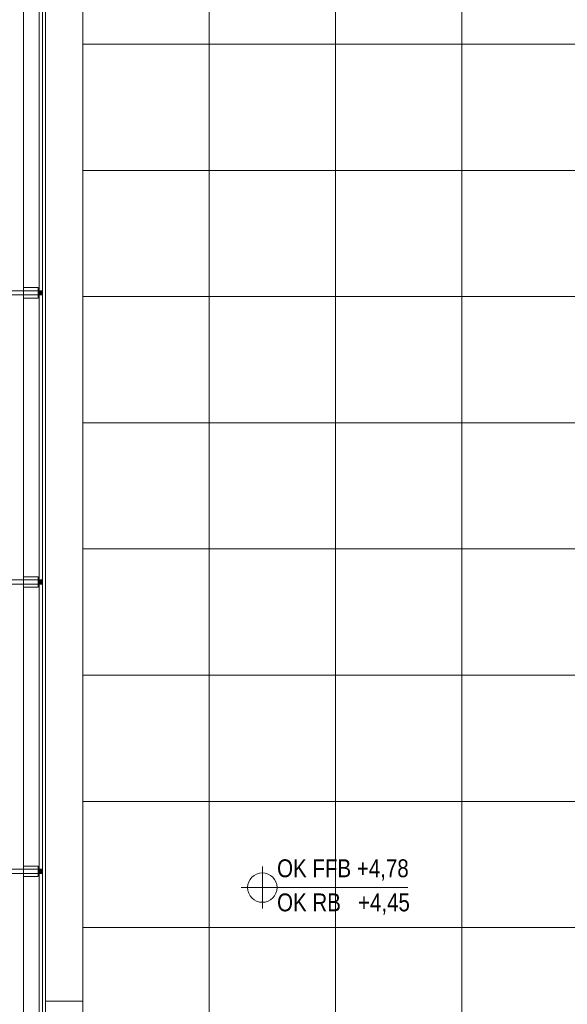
# Model space of a CAD drawing. Extents: x -620 to 300, y 62 to 1112.
# Tile 8 of 53: x -450 to -398, y 221 to 314. Entities that reach past the tile are written whole.
import ezdxf

# ---------------------------------------------------------------- set-up
doc = ezdxf.new("R2010")
doc.units = 0
doc.layers.get('0').update_dxf_attribs({"lineweight": 13})
for name, color, linetype, lineweight, true_color in [('30 -33 Aussenwände- 7 Fassade_ Elemente', 7, 'Continuous', 9, 0x00aacc), ('30 -36 Dächer- 3 Dachbeläge', 7, 'Continuous', 15, 0x9999ff), ('30 -36 Dächer- 4 Dachbekleidungen', 7, 'Continuous', 9, 0xccccff)]:
    doc.layers.add(name, color=color, linetype=linetype, lineweight=lineweight, true_color=true_color)
doc.layers.add('60- 61 allgemeine Ausstattung- 4 Terrassen', color=7, linetype='Continuous', lineweight=9)
doc.layers.add('70 -72 Beschriftung- 5 Höhenkoten', color=7, linetype='Continuous', lineweight=15)
doc.styles.get("Standard").update_dxf_attribs({"font": 'ARIALN.TTF'})

# ---------------------------------------------------------------- blocks, each defined once
blk = doc.blocks.new('Referenz-A06GA1UT8I')
at = {"layer": '30 -33 Aussenwände- 7 Fassade_ Elemente', "color": 0, "linetype": 'Continuous', "lineweight": -2, "ltscale": 0.13}
for p, q in [((-447.779, 372.513), (-447.779, 211.653)), ((-447.179, 220.853), (-447.179, 372.513)), ((-443.639, 372.513), (-443.639, 220.853)), ((-443.639, 220.853), (-447.179, 220.853))]:
    blk.add_line(p, q, dxfattribs=at)
at = {"layer": '30 -36 Dächer- 3 Dachbeläge', "color": 0, "linetype": 'Continuous', "lineweight": -2, "ltscale": 0.13}
blk.add_line((-447.179, 211.053), (-447.179, 376.053), dxfattribs=at)
at = {"layer": '30 -36 Dächer- 3 Dachbeläge', "color": 0, "lineweight": -2}
for p, q in [((-447.479, 288.403), (-447.879, 288.403)), ((-447.879, 288.403), (-447.879, 288.003)), ((-447.879, 288.003), (-447.479, 288.003)), ((-447.479, 260.903), (-447.879, 260.903)), ((-447.879, 260.903), (-447.879, 260.503)), ((-447.879, 260.503), (-447.479, 260.503)), ((-447.479, 233.403), (-447.879, 233.403)), ((-447.879, 233.403), (-447.879, 233.003)), ((-447.879, 233.003), (-447.479, 233.003))]:
    blk.add_line(p, q, dxfattribs=at)
for points in [[(-447.879, 288.003), (-447.879, 288.403), (-447.479, 288.003)], [(-447.479, 288.003), (-447.879, 288.403), (-447.479, 288.403)], [(-447.879, 260.503), (-447.879, 260.903), (-447.479, 260.503)], [(-447.479, 260.503), (-447.879, 260.903), (-447.479, 260.903)], [(-447.879, 233.003), (-447.879, 233.403), (-447.479, 233.003)], [(-447.479, 233.003), (-447.879, 233.403), (-447.479, 233.403)]]:
    blk.add_solid(points, dxfattribs=at)
at = {"layer": '30 -36 Dächer- 4 Dachbekleidungen', "color": 0, "linetype": 'Continuous', "lineweight": -2, "ltscale": 0.13}
for p, q in [((-449.279, 376.053), (-449.279, 213.153)), ((-447.479, 211.353), (-447.479, 376.053)), ((-449.279, 288.403), (-450.479, 288.403)), ((-449.279, 288.703), (-447.879, 288.703)), ((-449.279, 288.403), (-447.879, 288.403)), ((-447.879, 288.703), (-447.879, 288.403)), ((-447.879, 288.403), (-447.879, 288.003)), ((-450.479, 288.003), (-449.279, 288.003)), ((-447.879, 288.003), (-449.279, 288.003)), ((-449.279, 287.703), (-447.879, 287.703)), ((-447.879, 287.703), (-447.879, 288.003)), ((-449.279, 260.903), (-450.479, 260.903)), ((-450.479, 260.503), (-449.279, 260.503)), ((-449.279, 261.203), (-447.879, 261.203)), ((-449.279, 260.903), (-447.879, 260.903)), ((-447.879, 260.503), (-449.279, 260.503)), ((-447.879, 261.203), (-447.879, 260.903)), ((-447.879, 260.903), (-447.879, 260.503)), ((-447.879, 260.203), (-447.879, 260.503)), ((-449.279, 260.203), (-447.879, 260.203)), ((-449.279, 233.403), (-450.479, 233.403)), ((-449.279, 233.703), (-447.879, 233.703)), ((-449.279, 233.403), (-447.879, 233.403)), ((-447.879, 233.703), (-447.879, 233.403)), ((-447.879, 233.403), (-447.879, 233.003)), ((-450.479, 233.003), (-449.279, 233.003)), ((-447.879, 233.003), (-449.279, 233.003)), ((-449.279, 232.703), (-447.879, 232.703)), ((-447.879, 232.703), (-447.879, 233.003))]:
    blk.add_line(p, q, dxfattribs=at)
at = {"layer": '60- 61 allgemeine Ausstattung- 4 Terrassen', "color": 0, "lineweight": -2}
for p, q in [((-443.639, 211.653), (-443.639, 372.513)), ((-443.639, 372.513), (-443.639, 220.253)), ((-431.639, 211.653), (-431.639, 372.513)), ((-419.639, 211.653), (-419.639, 372.513)), ((-407.639, 211.653), (-407.639, 372.513)), ((-443.639, 311.853), (-395.639, 311.853)), ((-443.639, 299.853), (-395.639, 299.853)), ((-443.639, 287.853), (-395.639, 287.853)), ((-443.639, 275.853), (-395.639, 275.853)), ((-443.639, 263.853), (-395.639, 263.853)), ((-443.639, 251.853), (-138.159, 251.853)), ((-443.639, 239.853), (-138.159, 239.853)), ((-443.639, 227.853), (-138.159, 227.853))]:
    blk.add_line(p, q, dxfattribs=at)
at = {"layer": '70 -72 Beschriftung- 5 Höhenkoten', "color": 0, "linetype": 'Continuous', "lineweight": -2, "ltscale": 0.13}
for p, q in [((-426.579, 229.653), (-426.579, 233.653)), ((-426.579, 231.653), (-426.579, 233.053)), ((-426.579, 233.053), (-426.579, 231.653)), ((-428.579, 231.653), (-412.748, 231.653)), ((-427.979, 231.653), (-426.579, 231.653)), ((-426.579, 231.653), (-427.979, 231.653)), ((-425.179, 231.653), (-426.579, 231.653)), ((-426.579, 231.653), (-426.579, 230.253)), ((-426.579, 230.253), (-426.579, 231.653)), ((-426.579, 231.653), (-425.179, 231.653))]:
    blk.add_line(p, q, dxfattribs=at)
for major_axis in [(0, 1.4), (1.4, 0), (-1.4, 0), (0, -1.4)]:
    blk.add_ellipse((-426.579, 231.653), major_axis=major_axis, ratio=1, start_param=0, end_param=1.570796, dxfattribs=at)
at = {"layer": '70 -72 Beschriftung- 5 Höhenkoten', "color": 0, "linetype": 'Continuous', "lineweight": -2, "ltscale": 0.13, "char_height": 1.7, "attachment_point": 1}
for s, insert in [('{\\fArial Narrow;OK FFB +4,78}', (-425.179, 234.338)), ('{\\fArial Narrow;OK RB   +4,45}', (-425.179, 231.093))]:
    blk.add_mtext(s, dxfattribs=dict(at, insert=insert))

msp = doc.modelspace()

# ---------------------------------------------------------------- block references
at = {"color": 8, "lineweight": 13, "ltscale": 0.13, "true_color": 0x808080}
msp.add_blockref('Referenz-A06GA1UT8I', (0, 0), dxfattribs=at)

doc.saveas('drawing.dxf')
